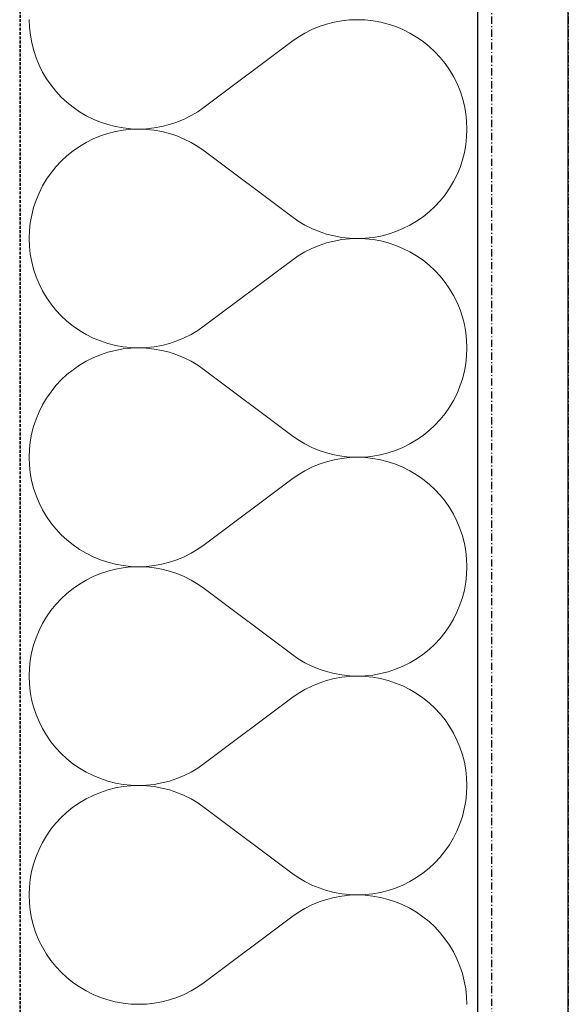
# Model space of a CAD drawing. Header units: millimetres. Extents: x -28761 to 4793, y -4271 to 20239.
# Tile 122 of 256: x -322 to -131, y 4152 to 4495. Entities that reach past the tile are written whole.
import ezdxf

# ---------------------------------------------------------------- set-up
doc = ezdxf.new("R2010")
doc.units = ezdxf.units.MM
doc.header["$MEASUREMENT"] = 0
for name, pattern in [('Wipeout_Contour', [1000, 0, -1000]), ('Čerchovaná M', [4.5, 2.5, -0.85, 0.3, -0.85]), ('čárkovaná 3', [1.5, 1, -0.5])]:
    doc.linetypes.add(name, pattern=pattern)
for name, color, linetype in [('5._POHLED ZÁPADNÍ_1_Konstrukce - nenosné', 7, 'Continuous'), ('5._POHLED ZÁPADNÍ_1_Nové_Konstrukce - nosné', 7, 'Continuous'), ('5._POHLED ZÁPADNÍ_1_Nové_Výplně – Řezové', 7, 'Continuous')]:
    doc.layers.add(name, color=color, linetype=linetype)

# ---------------------------------------------------------------- blocks, each defined once
blk = doc.blocks.new('*X13', base_point=(-30186.65, -6515.26))
at = {"layer": '5._POHLED ZÁPADNÍ_1_Nové_Výplně – Řezové', "color": 21, "linetype": 'Continuous', "lineweight": 20, "true_color": 0xffaaaa}
for p, q in [((-318.26, 4495.28), (-318.16, 4492.56)), ((-209.42, 4494.88), (-212.1, 4494.39)), ((-206.71, 4495.17), (-209.42, 4494.88)), ((-204, 4495.27), (-206.71, 4495.17)), ((-201.28, 4495.17), (-204, 4495.27)), ((-198.57, 4494.88), (-201.28, 4495.17)), ((-195.89, 4494.4), (-198.57, 4494.88)), ((-318.16, 4492.56), (-317.87, 4489.86)), ((-219.83, 4491.81), (-222.26, 4490.59)), ((-217.31, 4492.86), (-219.83, 4491.81)), ((-214.73, 4493.72), (-217.31, 4492.86)), ((-212.1, 4494.39), (-214.73, 4493.72)), ((-193.26, 4493.73), (-195.89, 4494.4)), ((-190.68, 4492.87), (-193.26, 4493.73)), ((-188.16, 4491.83), (-190.68, 4492.87)), ((-185.73, 4490.61), (-188.16, 4491.83)), ((-317.87, 4489.86), (-317.39, 4487.18)), ((-224.6, 4489.2), (-226.83, 4487.65)), ((-222.26, 4490.59), (-224.6, 4489.2)), ((-183.39, 4489.22), (-185.73, 4490.61)), ((-181.15, 4487.67), (-183.39, 4489.22)), ((-317.39, 4487.18), (-316.71, 4484.55)), ((-316.71, 4484.55), (-315.86, 4481.96)), ((-226.83, 4487.65), (-257.31, 4464.8)), ((-179.04, 4485.97), (-181.15, 4487.67)), ((-177.04, 4484.11), (-179.04, 4485.97)), ((-315.86, 4481.96), (-314.81, 4479.45)), ((-175.19, 4482.12), (-177.04, 4484.11)), ((-173.48, 4480), (-175.19, 4482.12)), ((-314.81, 4479.45), (-313.6, 4477.02)), ((-171.93, 4477.77), (-173.48, 4480)), ((-170.54, 4475.43), (-171.93, 4477.77)), ((-313.6, 4477.02), (-312.21, 4474.68)), ((-312.21, 4474.68), (-310.66, 4472.44)), ((-169.32, 4473), (-170.54, 4475.43)), ((-310.66, 4472.44), (-308.95, 4470.33)), ((-168.28, 4470.48), (-169.32, 4473)), ((-308.95, 4470.33), (-307.09, 4468.33)), ((-307.09, 4468.33), (-305.1, 4466.48)), ((-167.42, 4467.9), (-168.28, 4470.48)), ((-166.75, 4465.27), (-167.42, 4467.9)), ((-305.1, 4466.48), (-302.98, 4464.78)), ((-302.98, 4464.78), (-300.75, 4463.22)), ((-259.54, 4463.24), (-257.31, 4464.8)), ((-166.27, 4462.59), (-166.75, 4465.27)), ((-300.75, 4463.22), (-298.41, 4461.84)), ((-298.41, 4461.84), (-295.98, 4460.62)), ((-295.98, 4460.62), (-293.46, 4459.58)), ((-266.83, 4459.59), (-264.31, 4460.64)), ((-264.31, 4460.64), (-261.88, 4461.85)), ((-261.88, 4461.85), (-259.54, 4463.24)), ((-165.98, 4459.88), (-166.27, 4462.59)), ((-293.46, 4459.58), (-290.88, 4458.72)), ((-290.88, 4458.72), (-288.24, 4458.05)), ((-288.24, 4458.05), (-285.57, 4457.57)), ((-285.57, 4457.57), (-282.86, 4457.28)), ((-282.86, 4457.09), (-285.57, 4456.8)), ((-282.86, 4457.28), (-280.14, 4457.18)), ((-280.14, 4457.18), (-282.86, 4457.09)), ((-280.14, 4457.18), (-277.42, 4457.28)), ((-277.42, 4457.08), (-280.14, 4457.18)), ((-277.42, 4457.28), (-274.72, 4457.57)), ((-274.72, 4456.79), (-277.42, 4457.08)), ((-274.72, 4457.57), (-272.04, 4458.06)), ((-272.04, 4458.06), (-269.41, 4458.73)), ((-269.41, 4458.73), (-266.83, 4459.59)), ((-165.88, 4457.17), (-165.98, 4459.88)), ((-165.98, 4454.45), (-165.88, 4457.17)), ((-295.98, 4453.75), (-298.41, 4452.53)), ((-293.46, 4454.79), (-295.98, 4453.75)), ((-290.88, 4455.65), (-293.46, 4454.79)), ((-288.24, 4456.32), (-290.88, 4455.65)), ((-285.57, 4456.8), (-288.24, 4456.32)), ((-272.04, 4456.3), (-274.72, 4456.79)), ((-269.41, 4455.63), (-272.04, 4456.3)), ((-266.83, 4454.77), (-269.41, 4455.63)), ((-264.31, 4453.72), (-266.83, 4454.77)), ((-261.88, 4452.5), (-264.31, 4453.72)), ((-166.27, 4451.74), (-165.98, 4454.45)), ((-300.75, 4451.15), (-302.99, 4449.6)), ((-298.41, 4452.53), (-300.75, 4451.15)), ((-259.54, 4451.11), (-261.88, 4452.5)), ((-257.31, 4449.56), (-259.54, 4451.11)), ((-166.75, 4449.07), (-166.27, 4451.74)), ((-305.11, 4447.89), (-307.1, 4446.04)), ((-302.99, 4449.6), (-305.11, 4447.89)), ((-226.84, 4426.7), (-257.31, 4449.56)), ((-167.43, 4446.43), (-166.75, 4449.07)), ((-308.95, 4444.05), (-310.66, 4441.93)), ((-307.1, 4446.04), (-308.95, 4444.05)), ((-169.33, 4441.34), (-168.29, 4443.85)), ((-168.29, 4443.85), (-167.43, 4446.43)), ((-310.66, 4441.93), (-312.21, 4439.69)), ((-170.55, 4438.9), (-169.33, 4441.34)), ((-313.6, 4437.36), (-314.82, 4434.92)), ((-312.21, 4439.69), (-313.6, 4437.36)), ((-173.49, 4434.33), (-171.94, 4436.56)), ((-171.94, 4436.56), (-170.55, 4438.9)), ((-314.82, 4434.92), (-315.86, 4432.41)), ((-175.2, 4432.21), (-173.49, 4434.33)), ((-316.72, 4429.83), (-317.4, 4427.19)), ((-315.86, 4432.41), (-316.72, 4429.83)), ((-179.04, 4428.37), (-177.05, 4430.22)), ((-177.05, 4430.22), (-175.2, 4432.21)), ((-317.4, 4427.19), (-317.88, 4424.52)), ((-226.84, 4426.7), (-224.61, 4425.14)), ((-183.4, 4425.11), (-181.16, 4426.66)), ((-181.16, 4426.66), (-179.04, 4428.37)), ((-317.88, 4424.52), (-318.17, 4421.81)), ((-224.61, 4425.14), (-222.27, 4423.75)), ((-222.27, 4423.75), (-219.84, 4422.53)), ((-188.17, 4422.51), (-185.74, 4423.73)), ((-185.74, 4423.73), (-183.4, 4425.11)), ((-318.17, 4421.81), (-318.27, 4419.09)), ((-219.84, 4422.53), (-217.32, 4421.49)), ((-217.32, 4421.49), (-214.74, 4420.63)), ((-214.74, 4420.63), (-212.11, 4419.95)), ((-212.11, 4419.95), (-209.43, 4419.47)), ((-209.43, 4419.47), (-206.73, 4419.18)), ((-201.29, 4419.17), (-198.58, 4419.46)), ((-198.58, 4419.46), (-195.9, 4419.94)), ((-195.9, 4419.94), (-193.27, 4420.61)), ((-193.27, 4420.61), (-190.69, 4421.47)), ((-190.69, 4421.47), (-188.17, 4422.51)), ((-318.27, 4419.09), (-318.17, 4416.37)), ((-318.17, 4416.37), (-317.88, 4413.67)), ((-217.32, 4416.67), (-219.84, 4415.62)), ((-214.74, 4417.53), (-217.32, 4416.67)), ((-212.11, 4418.2), (-214.74, 4417.53)), ((-209.43, 4418.69), (-212.11, 4418.2)), ((-206.73, 4418.98), (-209.43, 4418.69)), ((-206.73, 4419.18), (-204.01, 4419.08)), ((-204.01, 4419.08), (-206.73, 4418.98)), ((-204.01, 4419.08), (-201.29, 4419.17)), ((-201.29, 4418.98), (-204.01, 4419.08)), ((-198.58, 4418.69), (-201.29, 4418.98)), ((-195.91, 4418.21), (-198.58, 4418.69)), ((-193.27, 4417.54), (-195.91, 4418.21)), ((-190.69, 4416.68), (-193.27, 4417.54)), ((-188.17, 4415.64), (-190.69, 4416.68)), ((-317.88, 4413.67), (-317.4, 4410.99)), ((-224.61, 4413.01), (-226.84, 4411.46)), ((-222.27, 4414.4), (-224.61, 4413.01)), ((-219.84, 4415.62), (-222.27, 4414.4)), ((-185.74, 4414.42), (-188.17, 4415.64)), ((-183.4, 4413.03), (-185.74, 4414.42)), ((-181.17, 4411.48), (-183.4, 4413.03)), ((-317.4, 4410.99), (-316.72, 4408.35)), ((-226.84, 4411.46), (-257.32, 4388.61)), ((-179.05, 4409.78), (-181.17, 4411.48)), ((-177.05, 4407.92), (-179.05, 4409.78)), ((-316.72, 4408.35), (-315.87, 4405.77)), ((-315.87, 4405.77), (-314.82, 4403.26)), ((-175.2, 4405.93), (-177.05, 4407.92)), ((-173.49, 4403.81), (-175.2, 4405.93)), ((-314.82, 4403.26), (-313.61, 4400.83)), ((-171.94, 4401.58), (-173.49, 4403.81)), ((-313.61, 4400.83), (-312.22, 4398.49)), ((-170.55, 4399.24), (-171.94, 4401.58)), ((-169.34, 4396.81), (-170.55, 4399.24)), ((-312.22, 4398.49), (-310.67, 4396.25)), ((-310.67, 4396.25), (-308.96, 4394.14)), ((-168.29, 4394.29), (-169.34, 4396.81)), ((-308.96, 4394.14), (-307.11, 4392.14)), ((-307.11, 4392.14), (-305.11, 4390.29)), ((-167.44, 4391.71), (-168.29, 4394.29)), ((-305.11, 4390.29), (-302.99, 4388.58)), ((-302.99, 4388.58), (-300.76, 4387.03)), ((-259.55, 4387.05), (-257.32, 4388.61)), ((-166.76, 4389.08), (-167.44, 4391.71)), ((-166.28, 4386.4), (-166.76, 4389.08)), ((-300.76, 4387.03), (-298.42, 4385.65)), ((-298.42, 4385.65), (-295.99, 4384.43)), ((-264.32, 4384.44), (-261.89, 4385.66)), ((-261.89, 4385.66), (-259.55, 4387.05)), ((-165.99, 4383.69), (-166.28, 4386.4)), ((-295.99, 4384.43), (-293.47, 4383.39)), ((-293.47, 4383.39), (-290.89, 4382.53)), ((-290.89, 4382.53), (-288.25, 4381.86)), ((-288.25, 4381.86), (-285.58, 4381.38)), ((-274.73, 4381.38), (-272.05, 4381.87)), ((-272.05, 4381.87), (-269.42, 4382.54)), ((-269.42, 4382.54), (-266.84, 4383.4)), ((-266.84, 4383.4), (-264.32, 4384.44)), ((-165.89, 4380.98), (-165.99, 4383.69)), ((-293.47, 4378.6), (-295.99, 4377.56)), ((-290.89, 4379.46), (-293.47, 4378.6)), ((-288.26, 4380.13), (-290.89, 4379.46)), ((-285.58, 4380.61), (-288.26, 4380.13)), ((-285.58, 4381.38), (-282.87, 4381.09)), ((-282.87, 4380.9), (-285.58, 4380.61)), ((-282.87, 4381.09), (-280.15, 4380.99)), ((-280.15, 4380.99), (-282.87, 4380.9)), ((-280.15, 4380.99), (-277.43, 4381.09)), ((-277.43, 4380.89), (-280.15, 4380.99)), ((-277.43, 4381.09), (-274.73, 4381.38)), ((-274.73, 4380.6), (-277.43, 4380.89)), ((-272.05, 4380.11), (-274.73, 4380.6)), ((-269.42, 4379.44), (-272.05, 4380.11)), ((-266.84, 4378.58), (-269.42, 4379.44)), ((-264.32, 4377.53), (-266.84, 4378.58)), ((-166.28, 4375.55), (-165.99, 4378.26)), ((-165.99, 4378.26), (-165.89, 4380.98)), ((-300.76, 4374.96), (-303, 4373.4)), ((-298.42, 4376.34), (-300.76, 4374.96)), ((-295.99, 4377.56), (-298.42, 4376.34)), ((-261.89, 4376.31), (-264.32, 4377.53)), ((-259.55, 4374.92), (-261.89, 4376.31)), ((-257.32, 4373.37), (-259.55, 4374.92)), ((-166.76, 4372.87), (-166.28, 4375.55)), ((-305.12, 4371.7), (-307.11, 4369.85)), ((-303, 4373.4), (-305.12, 4371.7)), ((-226.85, 4350.51), (-257.32, 4373.37)), ((-167.44, 4370.24), (-166.76, 4372.87)), ((-307.11, 4369.85), (-308.96, 4367.86)), ((-168.3, 4367.66), (-167.44, 4370.24)), ((-310.67, 4365.74), (-312.22, 4363.5)), ((-308.96, 4367.86), (-310.67, 4365.74)), ((-170.56, 4362.71), (-169.34, 4365.14)), ((-169.34, 4365.14), (-168.3, 4367.66)), ((-313.61, 4361.16), (-314.83, 4358.73)), ((-312.22, 4363.5), (-313.61, 4361.16)), ((-171.95, 4360.37), (-170.56, 4362.71)), ((-314.83, 4358.73), (-315.87, 4356.22)), ((-175.21, 4356.02), (-173.5, 4358.14)), ((-173.5, 4358.14), (-171.95, 4360.37)), ((-315.87, 4356.22), (-316.73, 4353.64)), ((-177.06, 4354.03), (-175.21, 4356.02)), ((-317.41, 4351), (-317.89, 4348.33)), ((-316.73, 4353.64), (-317.41, 4351)), ((-181.17, 4350.47), (-179.05, 4352.18)), ((-179.05, 4352.18), (-177.06, 4354.03)), ((-317.89, 4348.33), (-318.18, 4345.62)), ((-226.85, 4350.51), (-224.62, 4348.95)), ((-224.62, 4348.95), (-222.28, 4347.56)), ((-222.28, 4347.56), (-219.85, 4346.34)), ((-188.18, 4346.32), (-185.75, 4347.54)), ((-185.75, 4347.54), (-183.41, 4348.92)), ((-183.41, 4348.92), (-181.17, 4350.47)), ((-318.18, 4345.62), (-318.28, 4342.9)), ((-219.85, 4346.34), (-217.33, 4345.3)), ((-217.33, 4345.3), (-214.75, 4344.44)), ((-214.75, 4344.44), (-212.12, 4343.76)), ((-195.92, 4343.75), (-193.28, 4344.42)), ((-193.28, 4344.42), (-190.7, 4345.28)), ((-190.7, 4345.28), (-188.18, 4346.32)), ((-318.28, 4342.9), (-318.18, 4340.18)), ((-217.33, 4340.48), (-219.85, 4339.43)), ((-214.75, 4341.34), (-217.33, 4340.48)), ((-212.12, 4342.01), (-214.75, 4341.34)), ((-212.12, 4343.76), (-209.44, 4343.28)), ((-209.44, 4342.49), (-212.12, 4342.01)), ((-209.44, 4343.28), (-206.74, 4342.98)), ((-206.74, 4342.79), (-209.44, 4342.49)), ((-206.74, 4342.98), (-204.02, 4342.89)), ((-204.02, 4342.89), (-206.74, 4342.79)), ((-204.02, 4342.89), (-201.3, 4342.98)), ((-201.3, 4342.79), (-204.02, 4342.89)), ((-201.3, 4342.98), (-198.59, 4343.27)), ((-198.59, 4342.5), (-201.3, 4342.79)), ((-198.59, 4343.27), (-195.92, 4343.75)), ((-195.92, 4342.02), (-198.59, 4342.5)), ((-193.28, 4341.35), (-195.92, 4342.02)), ((-190.7, 4340.49), (-193.28, 4341.35)), ((-188.18, 4339.45), (-190.7, 4340.49)), ((-318.18, 4340.18), (-317.89, 4337.48)), ((-317.89, 4337.48), (-317.41, 4334.8)), ((-222.28, 4338.21), (-224.62, 4336.82)), ((-219.85, 4339.43), (-222.28, 4338.21)), ((-185.75, 4338.23), (-188.18, 4339.45)), ((-183.41, 4336.84), (-185.75, 4338.23)), ((-317.41, 4334.8), (-316.74, 4332.16)), ((-226.85, 4335.27), (-257.33, 4312.42)), ((-224.62, 4336.82), (-226.85, 4335.27)), ((-181.18, 4335.29), (-183.41, 4336.84)), ((-179.06, 4333.59), (-181.18, 4335.29)), ((-177.07, 4331.73), (-179.06, 4333.59)), ((-316.74, 4332.16), (-315.88, 4329.58)), ((-175.21, 4329.74), (-177.07, 4331.73)), ((-315.88, 4329.58), (-314.84, 4327.07)), ((-314.84, 4327.07), (-313.62, 4324.64)), ((-173.5, 4327.62), (-175.21, 4329.74)), ((-171.95, 4325.39), (-173.5, 4327.62)), ((-313.62, 4324.64), (-312.23, 4322.3)), ((-170.56, 4323.05), (-171.95, 4325.39)), ((-312.23, 4322.3), (-310.68, 4320.06)), ((-310.68, 4320.06), (-308.97, 4317.94)), ((-169.35, 4320.62), (-170.56, 4323.05)), ((-168.3, 4318.1), (-169.35, 4320.62)), ((-308.97, 4317.94), (-307.12, 4315.95)), ((-167.45, 4315.52), (-168.3, 4318.1)), ((-307.12, 4315.95), (-305.12, 4314.1)), ((-305.12, 4314.1), (-303.01, 4312.39)), ((-166.77, 4312.89), (-167.45, 4315.52)), ((-303.01, 4312.39), (-300.77, 4310.84)), ((-300.77, 4310.84), (-298.43, 4309.46)), ((-261.9, 4309.47), (-259.56, 4310.86)), ((-259.56, 4310.86), (-257.33, 4312.42)), ((-166.29, 4310.21), (-166.77, 4312.89)), ((-166, 4307.5), (-166.29, 4310.21)), ((-298.43, 4309.46), (-296, 4308.24)), ((-296, 4308.24), (-293.48, 4307.2)), ((-293.48, 4307.2), (-290.9, 4306.34)), ((-290.9, 4306.34), (-288.27, 4305.67)), ((-272.06, 4305.68), (-269.43, 4306.35)), ((-269.43, 4306.35), (-266.85, 4307.21)), ((-266.85, 4307.21), (-264.33, 4308.25)), ((-264.33, 4308.25), (-261.9, 4309.47)), ((-165.9, 4304.79), (-166, 4307.5)), ((-290.9, 4303.27), (-293.48, 4302.41)), ((-288.27, 4303.94), (-290.9, 4303.27)), ((-288.27, 4305.67), (-285.59, 4305.19)), ((-285.59, 4304.42), (-288.27, 4303.94)), ((-285.59, 4305.19), (-282.88, 4304.9)), ((-282.88, 4304.71), (-285.59, 4304.42)), ((-282.88, 4304.9), (-280.16, 4304.8)), ((-280.16, 4304.8), (-282.88, 4304.71)), ((-280.16, 4304.8), (-277.45, 4304.9)), ((-277.45, 4304.7), (-280.16, 4304.8)), ((-277.45, 4304.9), (-274.74, 4305.19)), ((-274.74, 4304.41), (-277.45, 4304.7)), ((-274.74, 4305.19), (-272.06, 4305.68)), ((-272.06, 4303.92), (-274.74, 4304.41)), ((-269.43, 4303.25), (-272.06, 4303.92)), ((-266.85, 4302.39), (-269.43, 4303.25)), ((-166, 4302.07), (-165.9, 4304.79)), ((-298.43, 4300.15), (-300.77, 4298.76)), ((-296, 4301.37), (-298.43, 4300.15)), ((-293.48, 4302.41), (-296, 4301.37)), ((-264.34, 4301.34), (-266.85, 4302.39)), ((-261.9, 4300.12), (-264.34, 4301.34)), ((-259.57, 4298.73), (-261.9, 4300.12)), ((-166.78, 4296.68), (-166.29, 4299.36)), ((-166.29, 4299.36), (-166, 4302.07)), ((-303.01, 4297.21), (-305.13, 4295.51)), ((-300.77, 4298.76), (-303.01, 4297.21)), ((-257.33, 4297.18), (-259.57, 4298.73)), ((-226.86, 4274.32), (-257.33, 4297.18)), ((-167.45, 4294.05), (-166.78, 4296.68)), ((-307.12, 4293.66), (-308.97, 4291.67)), ((-305.13, 4295.51), (-307.12, 4293.66)), ((-168.31, 4291.47), (-167.45, 4294.05)), ((-310.68, 4289.55), (-312.23, 4287.31)), ((-308.97, 4291.67), (-310.68, 4289.55)), ((-169.35, 4288.95), (-168.31, 4291.47)), ((-312.23, 4287.31), (-313.62, 4284.97)), ((-171.96, 4284.18), (-170.57, 4286.52)), ((-170.57, 4286.52), (-169.35, 4288.95)), ((-314.84, 4282.54), (-315.88, 4280.03)), ((-313.62, 4284.97), (-314.84, 4282.54)), ((-173.51, 4281.95), (-171.96, 4284.18)), ((-315.88, 4280.03), (-316.74, 4277.45)), ((-177.07, 4277.84), (-175.22, 4279.83)), ((-175.22, 4279.83), (-173.51, 4281.95)), ((-316.74, 4277.45), (-317.42, 4274.81)), ((-181.18, 4274.28), (-179.07, 4275.99)), ((-179.07, 4275.99), (-177.07, 4277.84)), ((-317.9, 4272.13), (-318.19, 4269.43)), ((-317.42, 4274.81), (-317.9, 4272.13)), ((-226.86, 4274.32), (-224.63, 4272.76)), ((-224.63, 4272.76), (-222.29, 4271.37)), ((-185.76, 4271.34), (-183.42, 4272.73)), ((-183.42, 4272.73), (-181.18, 4274.28)), ((-318.19, 4269.43), (-318.29, 4266.71)), ((-222.29, 4271.37), (-219.86, 4270.15)), ((-219.86, 4270.15), (-217.34, 4269.11)), ((-217.34, 4269.11), (-214.76, 4268.25)), ((-193.29, 4268.23), (-190.71, 4269.09)), ((-190.71, 4269.09), (-188.19, 4270.13)), ((-188.19, 4270.13), (-185.76, 4271.34)), ((-318.29, 4266.71), (-318.19, 4263.99)), ((-214.76, 4265.15), (-217.34, 4264.28)), ((-214.76, 4268.25), (-212.13, 4267.57)), ((-212.13, 4265.82), (-214.76, 4265.15)), ((-212.13, 4267.57), (-209.45, 4267.09)), ((-209.45, 4266.3), (-212.13, 4265.82)), ((-209.45, 4267.09), (-206.75, 4266.79)), ((-206.75, 4266.6), (-209.45, 4266.3)), ((-206.75, 4266.79), (-204.03, 4266.7)), ((-204.03, 4266.7), (-206.75, 4266.6)), ((-204.03, 4266.7), (-201.31, 4266.79)), ((-201.31, 4266.6), (-204.03, 4266.7)), ((-201.31, 4266.79), (-198.6, 4267.08)), ((-198.6, 4266.31), (-201.31, 4266.6)), ((-198.6, 4267.08), (-195.93, 4267.56)), ((-195.93, 4265.83), (-198.6, 4266.31)), ((-195.93, 4267.56), (-193.29, 4268.23)), ((-193.29, 4265.16), (-195.93, 4265.83)), ((-190.71, 4264.3), (-193.29, 4265.16)), ((-318.19, 4263.99), (-317.9, 4261.29)), ((-222.29, 4262.02), (-224.63, 4260.63)), ((-219.86, 4263.24), (-222.29, 4262.02)), ((-217.34, 4264.28), (-219.86, 4263.24)), ((-188.19, 4263.26), (-190.71, 4264.3)), ((-185.76, 4262.04), (-188.19, 4263.26)), ((-183.42, 4260.65), (-185.76, 4262.04)), ((-317.9, 4261.29), (-317.42, 4258.61)), ((-317.42, 4258.61), (-316.75, 4255.97)), ((-226.86, 4259.08), (-257.34, 4236.23)), ((-224.63, 4260.63), (-226.86, 4259.08)), ((-181.19, 4259.1), (-183.42, 4260.65)), ((-179.07, 4257.4), (-181.19, 4259.1)), ((-316.75, 4255.97), (-315.89, 4253.39)), ((-177.08, 4255.54), (-179.07, 4257.4)), ((-175.22, 4253.55), (-177.08, 4255.54)), ((-315.89, 4253.39), (-314.85, 4250.88)), ((-173.51, 4251.43), (-175.22, 4253.55)), ((-171.96, 4249.2), (-173.51, 4251.43)), ((-314.85, 4250.88), (-313.63, 4248.45)), ((-313.63, 4248.45), (-312.24, 4246.11)), ((-170.57, 4246.86), (-171.96, 4249.2)), ((-312.24, 4246.11), (-310.69, 4243.87)), ((-169.36, 4244.43), (-170.57, 4246.86)), ((-310.69, 4243.87), (-308.98, 4241.75)), ((-308.98, 4241.75), (-307.13, 4239.76)), ((-168.32, 4241.91), (-169.36, 4244.43)), ((-167.46, 4239.33), (-168.32, 4241.91)), ((-307.13, 4239.76), (-305.13, 4237.91)), ((-305.13, 4237.91), (-303.02, 4236.2)), ((-166.78, 4236.7), (-167.46, 4239.33)), ((-303.02, 4236.2), (-300.78, 4234.65)), ((-300.78, 4234.65), (-298.44, 4233.27)), ((-261.91, 4233.28), (-259.57, 4234.67)), ((-259.57, 4234.67), (-257.34, 4236.23)), ((-166.3, 4234.02), (-166.78, 4236.7)), ((-298.44, 4233.27), (-296.01, 4232.05)), ((-296.01, 4232.05), (-293.49, 4231.01)), ((-293.49, 4231.01), (-290.91, 4230.15)), ((-269.44, 4230.16), (-266.86, 4231.02)), ((-266.86, 4231.02), (-264.35, 4232.06)), ((-264.35, 4232.06), (-261.91, 4233.28)), ((-166.01, 4231.31), (-166.3, 4234.02)), ((-165.91, 4228.59), (-166.01, 4231.31)), ((-290.91, 4230.15), (-288.28, 4229.48)), ((-288.28, 4227.75), (-290.91, 4227.07)), ((-288.28, 4229.48), (-285.6, 4229)), ((-285.6, 4228.23), (-288.28, 4227.75)), ((-285.6, 4229), (-282.89, 4228.71)), ((-282.89, 4228.52), (-285.6, 4228.23)), ((-282.89, 4228.71), (-280.17, 4228.61)), ((-280.17, 4228.61), (-282.89, 4228.52)), ((-280.17, 4228.61), (-277.46, 4228.71)), ((-277.46, 4228.51), (-280.17, 4228.61)), ((-277.46, 4228.71), (-274.75, 4229)), ((-274.75, 4228.22), (-277.46, 4228.51)), ((-274.75, 4229), (-272.07, 4229.49)), ((-272.07, 4227.73), (-274.75, 4228.22)), ((-272.07, 4229.49), (-269.44, 4230.16)), ((-269.44, 4227.06), (-272.07, 4227.73)), ((-166.01, 4225.88), (-165.91, 4228.59)), ((-298.44, 4223.96), (-300.78, 4222.57)), ((-296.01, 4225.18), (-298.44, 4223.96)), ((-293.49, 4226.22), (-296.01, 4225.18)), ((-290.91, 4227.07), (-293.49, 4226.22)), ((-266.86, 4226.2), (-269.44, 4227.06)), ((-264.35, 4225.15), (-266.86, 4226.2)), ((-261.91, 4223.93), (-264.35, 4225.15)), ((-259.58, 4222.54), (-261.91, 4223.93)), ((-166.3, 4223.17), (-166.01, 4225.88)), ((-303.02, 4221.02), (-305.14, 4219.32)), ((-300.78, 4222.57), (-303.02, 4221.02)), ((-257.34, 4220.99), (-259.58, 4222.54)), ((-226.87, 4198.13), (-257.34, 4220.99)), ((-167.46, 4217.86), (-166.79, 4220.49)), ((-166.79, 4220.49), (-166.3, 4223.17)), ((-307.13, 4217.47), (-308.98, 4215.47)), ((-305.14, 4219.32), (-307.13, 4217.47)), ((-168.32, 4215.28), (-167.46, 4217.86)), ((-308.98, 4215.47), (-310.69, 4213.36)), ((-169.36, 4212.76), (-168.32, 4215.28)), ((-312.24, 4211.12), (-313.63, 4208.78)), ((-310.69, 4213.36), (-312.24, 4211.12)), ((-171.97, 4207.99), (-170.58, 4210.33)), ((-170.58, 4210.33), (-169.36, 4212.76)), ((-313.63, 4208.78), (-314.85, 4206.35)), ((-173.52, 4205.76), (-171.97, 4207.99)), ((-315.89, 4203.84), (-316.75, 4201.26)), ((-314.85, 4206.35), (-315.89, 4203.84)), ((-177.08, 4201.65), (-175.23, 4203.64)), ((-175.23, 4203.64), (-173.52, 4205.76)), ((-316.75, 4201.26), (-317.43, 4198.62)), ((-179.08, 4199.8), (-177.08, 4201.65)), ((-317.43, 4198.62), (-317.91, 4195.94)), ((-226.87, 4198.13), (-224.64, 4196.57)), ((-224.64, 4196.57), (-222.3, 4195.18)), ((-185.77, 4195.15), (-183.43, 4196.54)), ((-183.43, 4196.54), (-181.19, 4198.09)), ((-181.19, 4198.09), (-179.08, 4199.8)), ((-318.2, 4193.24), (-318.3, 4190.52)), ((-317.91, 4195.94), (-318.2, 4193.24)), ((-222.3, 4195.18), (-219.87, 4193.96)), ((-219.87, 4193.96), (-217.35, 4192.92)), ((-190.72, 4192.9), (-188.2, 4193.94)), ((-188.2, 4193.94), (-185.77, 4195.15)), ((-318.3, 4190.52), (-318.2, 4187.8)), ((-217.35, 4192.92), (-214.77, 4192.06)), ((-214.77, 4192.06), (-212.14, 4191.38)), ((-212.14, 4189.63), (-214.77, 4188.95)), ((-212.14, 4191.38), (-209.46, 4190.9)), ((-209.46, 4190.11), (-212.14, 4189.63)), ((-209.46, 4190.9), (-206.76, 4190.6)), ((-206.76, 4190.41), (-209.46, 4190.11)), ((-206.76, 4190.6), (-204.04, 4190.5)), ((-204.04, 4190.5), (-206.76, 4190.41)), ((-204.04, 4190.5), (-201.32, 4190.6)), ((-201.32, 4190.41), (-204.04, 4190.5)), ((-201.32, 4190.6), (-198.61, 4190.89)), ((-198.61, 4190.12), (-201.32, 4190.41)), ((-198.61, 4190.89), (-195.94, 4191.37)), ((-195.94, 4189.64), (-198.61, 4190.12)), ((-195.94, 4191.37), (-193.3, 4192.04)), ((-193.3, 4188.97), (-195.94, 4189.64)), ((-193.3, 4192.04), (-190.72, 4192.9)), ((-318.2, 4187.8), (-317.91, 4185.1)), ((-219.87, 4187.05), (-222.3, 4185.83)), ((-217.36, 4188.09), (-219.87, 4187.05)), ((-214.77, 4188.95), (-217.36, 4188.09)), ((-190.72, 4188.11), (-193.3, 4188.97)), ((-188.21, 4187.07), (-190.72, 4188.11)), ((-185.77, 4185.85), (-188.21, 4187.07)), ((-317.91, 4185.1), (-317.43, 4182.42)), ((-226.87, 4182.89), (-257.35, 4160.04)), ((-224.64, 4184.44), (-226.87, 4182.89)), ((-222.3, 4185.83), (-224.64, 4184.44)), ((-183.43, 4184.46), (-185.77, 4185.85)), ((-181.2, 4182.91), (-183.43, 4184.46)), ((-179.08, 4181.21), (-181.2, 4182.91)), ((-317.43, 4182.42), (-316.76, 4179.78)), ((-316.76, 4179.78), (-315.9, 4177.2)), ((-177.09, 4179.35), (-179.08, 4181.21)), ((-175.23, 4177.36), (-177.09, 4179.35)), ((-315.9, 4177.2), (-314.86, 4174.69)), ((-173.53, 4175.24), (-175.23, 4177.36)), ((-314.86, 4174.69), (-313.64, 4172.26)), ((-171.97, 4173.01), (-173.53, 4175.24)), ((-170.59, 4170.67), (-171.97, 4173.01)), ((-313.64, 4172.26), (-312.25, 4169.92)), ((-312.25, 4169.92), (-310.7, 4167.68)), ((-169.37, 4168.24), (-170.59, 4170.67)), ((-310.7, 4167.68), (-308.99, 4165.56)), ((-168.33, 4165.72), (-169.37, 4168.24)), ((-167.47, 4163.14), (-168.33, 4165.72)), ((-308.99, 4165.56), (-307.14, 4163.57)), ((-307.14, 4163.57), (-305.15, 4161.72)), ((-166.79, 4160.51), (-167.47, 4163.14)), ((-305.15, 4161.72), (-303.03, 4160.01)), ((-303.03, 4160.01), (-300.79, 4158.46)), ((-259.59, 4158.48), (-257.35, 4160.04)), ((-166.31, 4157.83), (-166.79, 4160.51)), ((-300.79, 4158.46), (-298.45, 4157.07)), ((-298.45, 4157.07), (-296.02, 4155.86)), ((-296.02, 4155.86), (-293.5, 4154.82)), ((-266.87, 4154.83), (-264.36, 4155.87)), ((-264.36, 4155.87), (-261.92, 4157.09)), ((-261.92, 4157.09), (-259.59, 4158.48)), ((-166.02, 4155.12), (-166.31, 4157.83)), ((-293.5, 4154.82), (-290.92, 4153.96)), ((-290.92, 4153.96), (-288.29, 4153.29)), ((-288.29, 4153.29), (-285.61, 4152.81)), ((-285.61, 4152.81), (-282.9, 4152.52)), ((-282.9, 4152.52), (-280.19, 4152.42)), ((-280.19, 4152.42), (-277.47, 4152.52)), ((-277.47, 4152.52), (-274.76, 4152.81)), ((-274.76, 4152.81), (-272.08, 4153.3)), ((-272.08, 4153.3), (-269.45, 4153.97)), ((-269.45, 4153.97), (-266.87, 4154.83)), ((-165.92, 4152.4), (-166.02, 4155.12))]:
    blk.add_line(p, q, dxfattribs=at)

msp = doc.modelspace()

# ---------------------------------------------------------------- linework, layer by layer
at = {"layer": '5._POHLED ZÁPADNÍ_1_Nové_Konstrukce - nosné', "color": 1, "linetype": 'Čerchovaná M', "lineweight": 25}
for p, q in [((-130.77, 18117.85), (-130.77, 194.27)), ((-130.68, 18117.85), (-130.68, 194.27))]:
    msp.add_line(p, q, dxfattribs=at)
at = {"layer": '5._POHLED ZÁPADNÍ_1_Nové_Konstrukce - nosné', "color": 1, "linetype": 'Čerchovaná M', "lineweight": 25, "flags": 128}
for points in [[(-157.33, 18117.85), (-157.33, 194.27)], [(-130.59, 194.27), (-130.59, 18117.85)]]:
    msp.add_lwpolyline(points, dxfattribs=at)

# ---------------------------------------------------------------- wipeouts: each hides what was drawn before it
at = {"color": 254, "linetype": 'Wipeout_Contour', "lineweight": 0, "ltscale": 25052.949126}
msp.add_wipeout([(-321.98, 5105.17), (-322.24, 3226.7), (-312.24, 3226.7), (-162.24, 3226.68), (-161.98, 5105.14), (-311.98, 5105.16)], dxfattribs=at).dxf.layer = '5._POHLED ZÁPADNÍ_1_Nové_Výplně – Řezové'

# ---------------------------------------------------------------- next in the draw order: linework, layer by layer
at = {"layer": '5._POHLED ZÁPADNÍ_1_Konstrukce - nenosné', "color": 7, "linetype": 'čárkovaná 3', "lineweight": 35}
msp.add_line((-321.45, 349.97), (-321.45, 17970.06), dxfattribs=at)
at = {"layer": '5._POHLED ZÁPADNÍ_1_Nové_Konstrukce - nosné', "color": 1, "linetype": 'Continuous', "lineweight": 25, "flags": 128}
msp.add_lwpolyline([(-162.24, 3226.68), (-161.98, 5105.14)], dxfattribs=at)

# ---------------------------------------------------------------- next in the draw order: block references
at = {"layer": '5._POHLED ZÁPADNÍ_1_Konstrukce - nenosné', "color": 9, "linetype": 'Continuous', "lineweight": 13}
msp.add_blockref('*X13', (-30186.65, -6515.26), dxfattribs=at)

doc.saveas('drawing.dxf')
